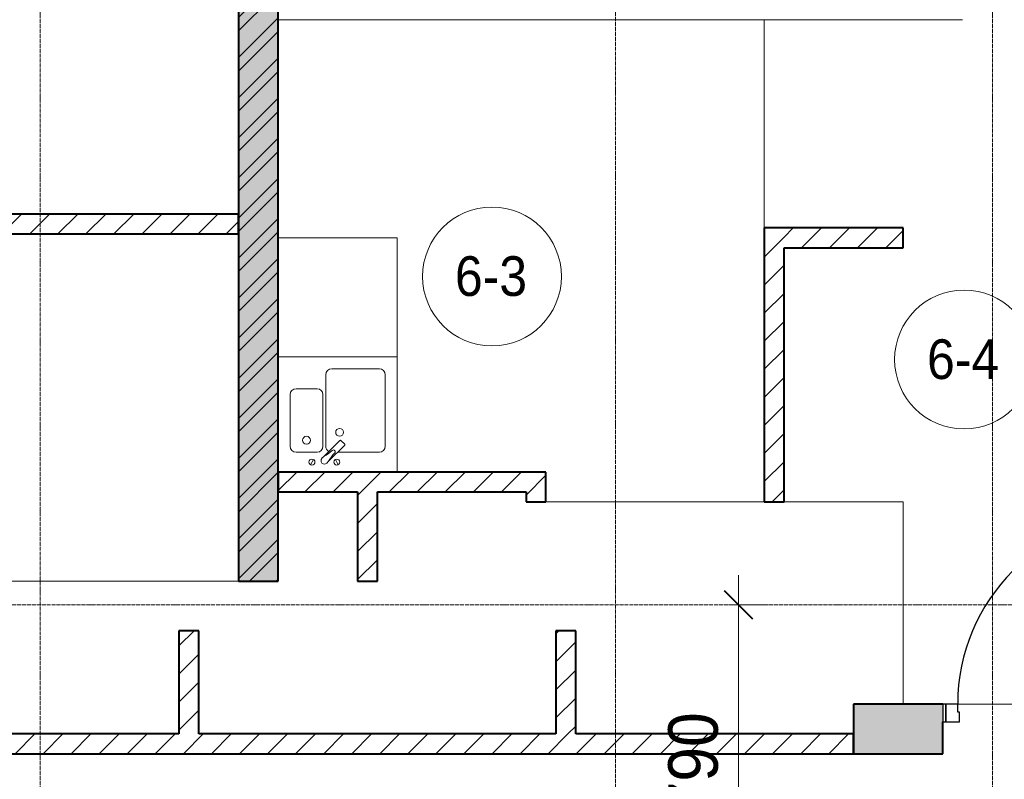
# Model space of a CAD drawing. Header units: millimetres. Extents: x 5617 to 101514, y 7718 to 215953.
# Tile 44 of 61: x 41696 to 46658, y 25421 to 29250. Entities that reach past the tile are written whole.
import ezdxf

# ---------------------------------------------------------------- set-up
doc = ezdxf.new("R2010")
doc.units = ezdxf.units.MM
doc.linetypes.add('ADSK_Линия сетки', pattern=[25, 20, -2.5, 0, -2.5])
doc.linetypes.add('Линия сетки', pattern=[25, 20, -2.5, 0, -2.5])
for name, color, linetype, lineweight in [('Двери', 7, 'Continuous', 18), ('Каркас_Импост', 7, 'Continuous', 30), ('Марки помещений', 7, 'Continuous', 20), ('Мебель', 7, 'Continuous', 18), ('Монтажный зазор', 7, 'Continuous', 30), ('Оси', 7, 'Continuous', 9), ('Панель', 7, 'Continuous', 30), ('Перекрытия', 7, 'Continuous', 18), ('Размеры', 7, 'Continuous', 9), ('Размеры-100', 7, 'Continuous', 9), ('Сантехнические приборы', 7, 'Continuous', 18), ('Стены', 7, 'Continuous', 18), ('Стены разрез', 7, 'Continuous', 40)]:
    doc.layers.add(name, color=color, linetype=linetype, lineweight=lineweight)
doc.styles.add('Arial', font='arial.ttf', dxfattribs={"width": 0.9, "height": 250})
doc.styles.add('Arial_3', font='arial.ttf', dxfattribs={"width": 0.9, "height": 200})
doc.dimstyles.new('Основной_2_5_мм', dxfattribs={"dimscale": 304.8, "dimtxt": 255.06485, "dimasz": 0.463911, "dimexe": 0.492126, "dimexo": 0.492126, "dimgap": 0.098425, "dimtad": 1, "dimdec": 0, "dimdsep": 46, "dimtxsty": 'Arial', "dimblk1": 'OBLIQUE', "dimblk2": 'OBLIQUE', "dimsah": 1, "dimcen": 0.09, "dimdle": 0.492126, "dimazin": 2, "dimtfac": 1, "dimtdec": 4, "dimtix": 1, "dimtmove": 0, "dimatfit": 3, "dimfxl": 1, "dimtvp": 1, "dimtolj": 1, "dimtzin": 0, "dimlwd": 20, "dimlwe": 20, "dimarcsym": 2})
pattern_1 = [(45, (0, 0), (-70.71068, 70.71068), [])]

# ---------------------------------------------------------------- blocks, each defined once
blk = doc.blocks.new('MR_Мойка - Кухонная мойка-V15-МКСС_К4_L20_68_100_')
at = {"layer": 'Сантехнические приборы', "color": 253, "true_color": 0xaaaaaa}
for p, q in [((-300, 550), (300, 550)), ((300, 550), (300, -30)), ((-60, 100), (-60, 460)), ((-30, 490), (210, 490)), ((240, 460), (240, 100)), ((-240, 100), (-240, 360)), ((-210, 390), (-104, 390)), ((-74, 360), (-74, 100)), ((-69.8, 48.2), (11.4, 129.4)), ((35.5, 105.4), (-45.7, 24.2)), ((15.7, 129.4), (35.5, 109.6)), ((-104, 70), (-210, 70)), ((210, 70), (0.1, 70)), ((-136.7, 6.7), (-122.6, 33.3)), ((-79, 39), (-69.8, 48.2)), ((-45.7, 24.2), (-55, 14.9)), ((2.7, 6.7), (-11.4, 33.3))]:
    blk.add_line(p, q, dxfattribs=at)
for centre, radius, start, end in [((-30, 460), 30, 90, 180), ((210, 460), 30, 0, 90), ((-210, 360), 30, 90, 180), ((-104, 360), 30, 0, 90), ((-157, 130), 20, 0, 180), ((10, 170), 20, 0, 180), ((10, 170), 20, 180, 0), ((-210, 100), 30, 180, 270), ((-157, 130), 20, 180, 0), ((-104, 100), 30, 270, 0), ((-30, 100), 30, 180, 241.4489), ((13.5, 127.3), 3, 45, 135), ((13.5, 127.3), 3, 45, 135), ((33.3, 107.5), 3, 315, 45), ((33.3, 107.5), 3, 315, 45), ((210, 100), 30, 270, 0), ((-171.5, 230.2), 208.5, 299.1823, 313.4054), ((136.3, -77.5), 208.5, 136.5946, 150.8177), ((-21.7, 72.3), 9.19, 315, 135), ((-129.7, 20), 15, 0, 180), ((-129.7, 20), 15, 180, 0), ((-67, 26.9), 17, 135, 315), ((-4.3, 20), 15, 0, 180), ((-4.3, 20), 15, 180, 0)]:
    blk.add_arc(centre, radius, start, end, dxfattribs=at)
blk = doc.blocks.new('MR_Зона обслуживания - MR_Зона обслуживания-V16-МКСС_К4_L20_68_100_')
at = {"layer": 'Мебель', "lineweight": 9}
for p, q in [((300, 600), (-300, 600)), ((300, 0), (300, 600)), ((-300, 0), (300, 0))]:
    blk.add_line(p, q, dxfattribs=at)
blk = doc.blocks.new('101_Дверь_Однопольная - _НЧ_Мет_900х2100_Квартира_Л-3834983-МКСС_К4_L20_68_100_')
at = {"layer": 'Каркас_Импост', "color": 253, "true_color": 0xaaaaaa}
for p, q in [((-475, 125), (-535, 125)), ((-535, 125), (-535, 35)), ((-475, 85), (-475, 125)), ((535, 125), (475, 125)), ((475, 125), (475, 85)), ((535, 35), (535, 125)), ((-465, 85), (-475, 85)), ((-465, 35), (-465, 85)), ((475, 85), (465, 85)), ((465, 85), (465, 35)), ((-535, 35), (-465, 35)), ((465, 35), (535, 35))]:
    blk.add_line(p, q, dxfattribs=at)
at = {"layer": 'Монтажный зазор', "color": 253, "true_color": 0xaaaaaa}
for p, q in [((-535, 125), (-550, 125)), ((-550, 125), (-550, 35)), ((-535, 35), (-535, 125)), ((550, 125), (535, 125)), ((535, 125), (535, 35)), ((550, 35), (550, 125)), ((-550, 35), (-535, 35)), ((535, 35), (550, 35))]:
    blk.add_line(p, q, dxfattribs=at)
at = {"layer": 'Панель', "color": 253, "true_color": 0xaaaaaa}
for p, q in [((475, 1075), (435, 1075)), ((435, 1075), (435, 125)), ((475, 125), (475, 1075)), ((435, 125), (475, 125))]:
    blk.add_line(p, q, dxfattribs=at)
blk.add_arc((475, 125), 950, 90, 180, dxfattribs=at)
blk = doc.blocks.new('135_SLK_K4_AR_rvt-1-МКСС_К4_L20_68_100_')
at = {"layer": 'Стены разрез', "lineweight": 9, "true_color": 0xaaaaaa}
h = blk.add_hatch(dxfattribs=at)
h.set_pattern_fill('FP_1', color=253, style=0, pattern_type=2)
h.set_pattern_definition([(50, (0, 0), (218.62117, -19.1268), [22.86, -251.46]), (355, (0, 0), (-42.29187, 229.2684), [18.288, -201.168]), (100.451, (18.22, -1.6), (176.33107, 210.13963), [19.428, -213.708]), (46.184, (0, 60.96), (325.29495, -50.45164), [34.29, -377.19]), (96.636, (27.1, 56.76), (284.883, 296.91266), [29.142, -320.562]), (351.184, (0, 60.96), (284.8858, 296.9107), [27.432, -301.752]), (21, (30.48, 45.72), (181.93753, -122.71832), [22.86, -251.46]), (326, (30.48, 45.72), (74.16223, 221.0262), [18.288, -201.168]), (71.451, (45.64, 35.5), (256.10035, 98.30526), [19.428, -213.708]), (37.5, (0, 0), (3.70639, 101.465895), [3.353, -195.377, 3.353, -200.863, -201.93]), (37.5, (0, 0), (3.70639, 101.465895), [-402.946, 3.353, -198.577]), (7.5, (0, 0), (80.18358, 120.21653), [3.353, -113.081, 3.353, -190.805, -76.962]), (7.5, (0, 0), (80.18358, 120.21653), [-310.591, 3.353, -73.609]), (327.5, (-67.97, 0), (162.708646, -6.87497), [3.353, -72.847, 3.353, -234.391, -315.468]), (327.5, (-67.97, 0), (162.708646, -6.87497), [-313.944, 3.353, -312.115]), (317.5, (-98.45, 0), (177.75468, 30.51183), [3.353, -95.707, 3.353, -154.534, -224.028]), (317.5, (-98.45, 0), (177.75468, 30.51183), [-256.946, 3.353, -220.675])])
h.paths.add_polyline_path([(120450, 26420), (120650, 26420), (120650, 32900), (120450, 32900), (120450, 26544.4)])
h = blk.add_hatch(dxfattribs=at)
h.set_pattern_fill('FP_2', color=253, style=0, pattern_type=2)
h.set_pattern_definition([(45, (0, 0), (-101.02788, 101.02788), []), (45, (67.35, 0), (-101.02788, 101.02788), [])])
h.paths.add_polyline_path([(120450, 26420), (120650, 26420), (120650, 32900), (120450, 32900), (120450, 26544.4)])
h = blk.add_hatch(dxfattribs=at)
h.set_pattern_fill('FP_3', color=253, style=0, pattern_type=2)
h.set_pattern_definition(pattern_1)
h.paths.add_polyline_path([(120450, 28170), (120450, 28270), (119150, 28270), (119150, 28170)])
h.paths.add_polyline_path([(117650, 28170), (118350, 28170), (118350, 28270), (117650, 28270)])
h = blk.add_hatch(dxfattribs=at)
h.set_pattern_fill('FP_3', color=253, style=0, pattern_type=2)
h.set_pattern_definition(pattern_1)
h.paths.add_polyline_path([(123200, 26820), (123200, 28200), (123100, 28200), (123100, 26820)])
h = blk.add_hatch(dxfattribs=at)
h.set_pattern_fill('FP_3', color=253, style=0, pattern_type=2)
h.set_pattern_definition(pattern_1)
h.paths.add_polyline_path([(123800, 28100), (123800, 28200), (123200, 28200), (123200, 28100)])
h = blk.add_hatch(dxfattribs=at)
h.set_pattern_fill('FP_3', color=253, style=0, pattern_type=2)
h.set_pattern_definition(pattern_1)
h.paths.add_polyline_path([(121900, 26870), (121900, 26970), (120650, 26970), (120650.8, 26870), (121415.1, 26870)])
h = blk.add_hatch(dxfattribs=at)
h.set_pattern_fill('FP_3', color=253, style=0, pattern_type=2)
h.set_pattern_definition(pattern_1)
h.paths.add_polyline_path([(121924.7, 26820), (122000, 26820), (122000, 26970), (121900, 26970), (121900, 26820)])
h = blk.add_hatch(dxfattribs=at)
h.set_pattern_fill('FP_3', color=253, style=0, pattern_type=2)
h.set_pattern_definition(pattern_1)
h.paths.add_polyline_path([(121150, 26420), (121150, 26870), (121050, 26870), (121050, 26420)])
h = blk.add_hatch(dxfattribs=at)
h.set_pattern_fill('FP_3', color=253, style=0, pattern_type=2)
h.set_pattern_definition(pattern_1)
h.paths.add_polyline_path([(120250, 25650), (120250, 26170), (120150, 26170), (120150, 25650)])
h = blk.add_hatch(dxfattribs=at)
h.set_pattern_fill('FP_3', color=253, style=0, pattern_type=2)
h.set_pattern_definition(pattern_1)
h.paths.add_polyline_path([(122150, 25650), (122150, 26170), (122050, 26170), (122050, 25650)])
at = {"layer": 'Стены разрез', "lineweight": 18, "true_color": 0xcbcbcb}
h = blk.add_hatch(color=9, dxfattribs=at)
h.paths.add_polyline_path([(125550, 25550), (125550, 25800), (125100, 25800), (125100, 25550)])
h.paths.add_polyline_path([(124000, 25550), (124000, 25800), (123550, 25800), (123550, 25550)])
at = {"layer": 'Стены разрез', "lineweight": 9, "true_color": 0xaaaaaa}
h = blk.add_hatch(dxfattribs=at)
h.set_pattern_fill('FP_3', color=253, style=0, pattern_type=2)
h.set_pattern_definition(pattern_1)
h.paths.add_polyline_path([(123550, 25550), (123550, 25650), (115250, 25650), (115250, 25550), (120905.6, 25550)])
at = {"layer": 'Перекрытия', "color": 253, "true_color": 0xaaaaaa}
for p, q in [((122000, 26820), (123100, 26820)), ((123200, 26820), (123800, 26820)), ((123800, 26820), (123800, 25800)), ((117650, 26420), (120450, 26420)), ((124075, 25800), (124985, 25800)), ((124985, 25800), (124075, 25800))]:
    blk.add_line(p, q, dxfattribs=at)
at = {"layer": 'Стены', "color": 253, "true_color": 0xaaaaaa}
for p, q in [((123099.6, 29249.6), (120650, 29249.6)), ((123099.6, 28200), (123099.6, 29249.6)), ((123100.4, 29249.6), (123100.4, 28200)), ((124100, 29249.6), (123100.4, 29249.6))]:
    blk.add_line(p, q, dxfattribs=at)
at = {"layer": 'Стены разрез', "color": 253, "true_color": 0xaaaaaa}
for p, q in [((120450, 32900), (120450, 26420)), ((120650, 26420), (120650, 32900)), ((120450, 28270), (119150, 28270)), ((120450, 28170), (120450, 28270)), ((123100, 28200), (123100, 26820)), ((123200, 28200), (123100, 28200)), ((123800, 28200), (123200, 28200)), ((123800, 28100), (123800, 28200)), ((119150, 28170), (120450, 28170)), ((123200, 26820), (123200, 28100)), ((123200, 28100), (123800, 28100)), ((121900, 26970), (120650, 26970)), ((120650, 26970), (120650, 26870)), ((122000, 26970), (121900, 26970)), ((122000, 26820), (122000, 26970)), ((120650, 26870), (121050, 26870)), ((121050, 26870), (121050, 26420)), ((121150, 26870), (121900, 26870)), ((121150, 26420), (121150, 26870)), ((121900, 26870), (121900, 26820)), ((121900, 26820), (122000, 26820)), ((123100, 26820), (123200, 26820)), ((120450, 26420), (120650, 26420)), ((121050, 26420), (121150, 26420)), ((120250, 26170), (120150, 26170)), ((120150, 26170), (120150, 25650)), ((120250, 25650), (120250, 26170)), ((122150, 26170), (122050, 26170)), ((122050, 26170), (122050, 25650)), ((122150, 25650), (122150, 26170)), ((124000, 25800), (123550, 25800)), ((123550, 25800), (123550, 25550)), ((124000, 25550), (124000, 25710)), ((120150, 25650), (118490, 25650)), ((122050, 25650), (120250, 25650)), ((123550, 25650), (122150, 25650)), ((123550, 25550), (123550, 25650)), ((115250, 25550), (123550, 25550)), ((123550, 25550), (124000, 25550))]:
    blk.add_line(p, q, dxfattribs=at)
at = {"layer": 'Двери', "color": 253, "lineweight": 18, "true_color": 0xaaaaaa}
blk.add_blockref('101_Дверь_Однопольная - _НЧ_Мет_900х2100_Квартира_Л-3834983-МКСС_К4_L20_68_100_', (124550, 25675), dxfattribs=at)
at = {"layer": 'Мебель', "color": 253, "lineweight": 18, "true_color": 0xaaaaaa}
blk.add_blockref('MR_Зона обслуживания - MR_Зона обслуживания-V16-МКСС_К4_L20_68_100_', (120950, 27550), dxfattribs=at)
at = {"layer": 'Сантехнические приборы', "color": 253, "lineweight": 18, "true_color": 0xaaaaaa}
blk.add_blockref('MR_Мойка - Кухонная мойка-V15-МКСС_К4_L20_68_100_', (120950, 27000), dxfattribs=at)
blk = doc.blocks.new('050_Марка_Помещение - Номер-620969-МКСС_К4_L20_68_100_')
at = {"layer": 'Марки помещений'}
blk.add_circle((0, 0), 3.5, dxfattribs=at)
blk = doc.blocks.new('DIMBLOCK22-МКСС_К4_L20_68_100_')
at = {"layer": 'Размеры-100', "lineweight": 20, "transparency": 16777216}
for p, q in [((45318.7, 26450), (45318.7, 24360)), ((45318.7, 26300), (45268.7, 26300)), ((45318.7, 26300), (45468.7, 26300)), ((45318.7, 24510), (45268.7, 24510)), ((45318.7, 24510), (45468.7, 24510))]:
    blk.add_line(p, q, dxfattribs=at)
at = {"layer": 'Размеры-100', "lineweight": 40, "transparency": 16777216}
for p, q in [((45318.7, 26300), (45248, 26370.7)), ((45318.7, 26300), (45389.4, 26229.3)), ((45318.7, 24510), (45248, 24580.7)), ((45318.7, 24510), (45389.4, 24439.3))]:
    blk.add_line(p, q, dxfattribs=at)
at = {"layer": 'Размеры-100', "color": 0, "lineweight": 20, "transparency": 16777216, "insert": (44964.2, 25059.7), "char_height": 250, "width": 828.765, "attachment_point": 1, "rotation": 90, "line_spacing_factor": 0.941778, "style": 'Arial'}
blk.add_mtext('1790', dxfattribs=at)
blk = doc.blocks.new('_Oblique')
at = {"color": 0, "linetype": 'ByBlock', "lineweight": -2}
blk.add_line((-0.5, -0.5), (0.5, 0.5), dxfattribs=at)

msp = doc.modelspace()

# ---------------------------------------------------------------- linework, layer by layer
at = {"layer": 'Оси', "linetype": 'Линия сетки'}
for p, q in [((41798.2, 13295.7), (41798.2, 33100)), ((44698.2, 12025.7), (44698.2, 33100)), ((46598.2, 13295.7), (46598.2, 33100))]:
    msp.add_line(p, q, dxfattribs=at)
at = {"layer": 'Оси', "linetype": 'ADSK_Линия сетки'}
msp.add_line((59245.9, 26300), (24389.5, 26300), dxfattribs=at)

# ---------------------------------------------------------------- block references
at = {"lineweight": 5}
msp.add_blockref('135_SLK_K4_AR_rvt-1-МКСС_К4_L20_68_100_', (-77651.8, 0), dxfattribs=at)
at = {"layer": 'Марки помещений', "xscale": 99.99999999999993, "yscale": 99.99999999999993, "zscale": 99.99999999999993}
for p in [(44076, 27955.7), (46455.3, 27537)]:
    msp.add_blockref('050_Марка_Помещение - Номер-620969-МКСС_К4_L20_68_100_', p, dxfattribs=at)

# ---------------------------------------------------------------- texts
at = {"layer": 'Марки помещений', "lineweight": 9, "char_height": 200, "width": 447.342, "attachment_point": 1, "style": 'Arial_3'}
for s, insert in [('6-3', (43889.4, 28057.5)), ('6-4', (46268.8, 27638.7))]:
    msp.add_mtext(s, dxfattribs=dict(at, insert=insert))

# ---------------------------------------------------------------- dimensions: what is measured, and where the dimension line sits
at = {"layer": 'Размеры', "lineweight": 20}
dim = msp.add_linear_dim(base=(45318.7, 24510), p1=(45418.7, 26300), p2=(45418.7, 24510), angle=90, dimstyle='Основной_2_5_мм', override={"dimpost": '<>', "dimfxl": 1790}, dxfattribs=at)
dim.commit()
dim.dimension.update_dxf_attribs({"geometry": 'DIMBLOCK22-МКСС_К4_L20_68_100_', "text_midpoint": (45161.1, 25405)})

doc.saveas('drawing.dxf')
